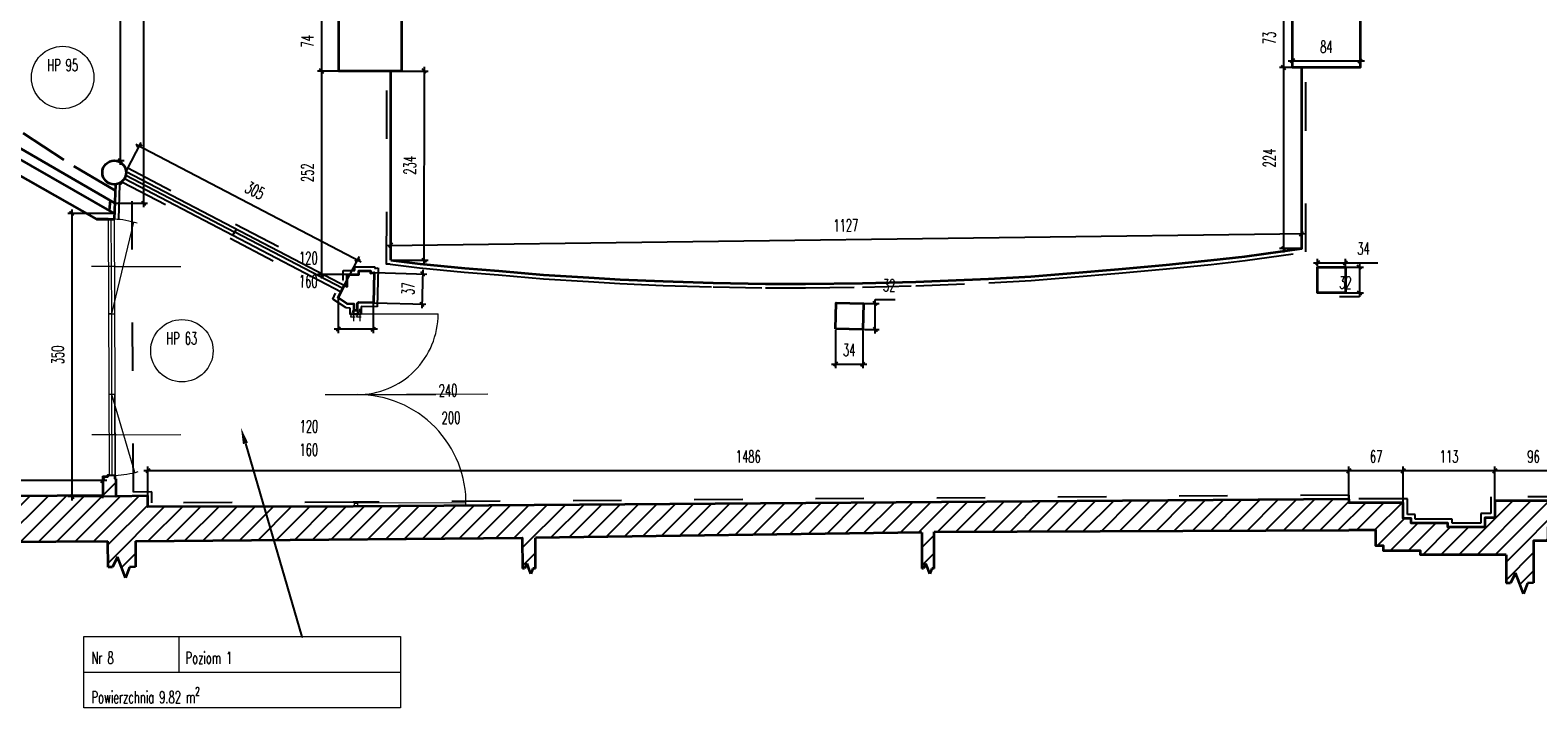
# Model space of a CAD drawing. Header units: millimetres. Extents: x 19887 to 192597, y -14203 to 39042.
# Tile 73 of 256: x 35791 to 38478, y -14203 to -12996. Entities that reach past the tile are written whole.
import ezdxf
from ezdxf import colors
from ezdxf.entities.mleader import LeaderData, LeaderLine
from ezdxf.math import Vec2, Vec3

# ---------------------------------------------------------------- set-up
doc = ezdxf.new("R2010")
doc.units = ezdxf.units.MM
doc.linetypes.add('ACAD_ISO03W100', pattern=[30, 12, -18])
doc.layers.get('Defpoints').update_dxf_attribs({"color": 4})
for name, color, linetype, lineweight in [('Basen_rzut_poziom_1_obrys', 252, 'Continuous', 35), ('Drzwi', 2, 'Continuous', 5), ('Okna', 252, 'Continuous', 5), ('Schody', 252, 'Continuous', 5), ('Tabela', 1, 'Continuous', 0)]:
    doc.layers.add(name, color=color, linetype=linetype, lineweight=lineweight)
for name, color, linetype in [('Opis', 252, 'Continuous'), ('Sufit podwieszany', 252, 'Continuous'), ('Wymiarowanie', 3, 'Continuous'), ('Wypełnienie', 252, 'Continuous')]:
    doc.layers.add(name, color=color, linetype=linetype)
doc.styles.add('ROMANS', font='romans.shx', dxfattribs={"width": 0.6})
doc.styles.get("Standard").update_dxf_attribs({"font": 'arial.ttf'})
doc.dimstyles.new('000001FB70622F18', dxfattribs={"dimtxt": 20, "dimasz": 5, "dimexe": 5, "dimexo": 1, "dimgap": 20, "dimtad": 1, "dimtoh": 1, "dimdec": 0, "dimtxsty": 'Standard', "dimblk": 'OBLIQUE', "dimcen": 0, "dimdle": 5, "dimclrd": 252, "dimclre": 252, "dimclrt": 252, "dimadec": 0, "dimazin": 0, "dimtfac": 1, "dimtdec": 0, "dimtmove": 0, "dimatfit": 3, "dimldrblk": 'OBLIQUE', "dimfxl": 150, "dimfxlon": 1, "dimlwd": 25, "dimlwe": 25, "dimarcsym": 1})

# ---------------------------------------------------------------- blocks, each defined once
blk = doc.blocks.new('_Oblique')
at = {"color": 0, "linetype": 'ByBlock', "lineweight": -2}
blk.add_line((-0.5, -0.5), (0.5, 0.5), dxfattribs=at)
blk = doc.blocks.new('*D923')
at = {"layer": 'Defpoints', "color": 0}
for p in [(130.1, -5891.7), (130, -6125.8), (171.2, -6125.8)]:
    blk.add_point(p, dxfattribs=at)
at = {"layer": 'Wymiarowanie', "color": 252, "linetype": 'Continuous', "lineweight": 25}
for p, q in [((131.1, -5891.7), (176.3, -5891.7)), ((171.3, -5886.7), (171.2, -6130.8)), ((131, -6125.8), (176.2, -6125.8))]:
    blk.add_line(p, q, dxfattribs=at)
at = {"layer": 'Wymiarowanie', "color": 252, "linetype": 'ByBlock', "lineweight": 25, "xscale": 5, "yscale": 5, "zscale": 5}
for p, rotation in [((171.3, -5891.7), 89.97443339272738), ((171.2, -6125.8), 269.9744333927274)]:
    blk.add_blockref('_Oblique', p, dxfattribs=dict(at, rotation=rotation))
at = {"layer": 'Wymiarowanie', "color": 252, "insert": (153.7, -6008.3), "char_height": 15, "attachment_point": 5, "rotation": 89.9744, "style": 'ROMANS'}
blk.add_mtext('234', dxfattribs=at)
blk = doc.blocks.new('*D924')
at = {"layer": 'Defpoints', "color": 0}
for p in [(1257.1, -6092.9), (1257.3, -6111.3), (130, -6125.8)]:
    blk.add_point(p, dxfattribs=at)
at = {"layer": 'Wymiarowanie', "color": 252, "linetype": 'Continuous', "lineweight": 25}
for p, q in [((124.7, -6107.4), (1262.1, -6092.8)), ((1257.3, -6110.3), (1257, -6087.9)), ((130, -6124.8), (129.7, -6102.4))]:
    blk.add_line(p, q, dxfattribs=at)
at = {"layer": 'Wymiarowanie', "color": 252, "linetype": 'ByBlock', "lineweight": 25, "xscale": 5, "yscale": 5, "zscale": 5}
for p, rotation in [((1257.1, -6092.9), 0.7378206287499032), ((129.7, -6107.4), 180.7378206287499)]:
    blk.add_blockref('_Oblique', p, dxfattribs=dict(at, rotation=rotation))
at = {"layer": 'Wymiarowanie', "color": 252, "insert": (693.2, -6082.6), "char_height": 15, "attachment_point": 5, "rotation": 0.7378, "style": 'ROMANS'}
blk.add_mtext('1127', dxfattribs=at)
blk = doc.blocks.new('*D928')
at = {"layer": 'Defpoints', "color": 0}
for p in [(1257.3, -5887.3), (1234.8, -6111.3), (1257.3, -6111.3)]:
    blk.add_point(p, dxfattribs=at)
at = {"layer": 'Wymiarowanie', "color": 252, "linetype": 'Continuous', "lineweight": 25}
for p, q in [((1256.3, -5887.3), (1229.8, -5887.3)), ((1234.8, -5882.3), (1234.8, -6116.3)), ((1256.3, -6111.3), (1229.8, -6111.3))]:
    blk.add_line(p, q, dxfattribs=at)
at = {"layer": 'Wymiarowanie', "color": 252, "linetype": 'ByBlock', "lineweight": 25, "xscale": 5, "yscale": 5, "zscale": 5}
for p, rotation in [((1234.8, -5887.3), 90), ((1234.8, -6111.3), 270)]:
    blk.add_blockref('_Oblique', p, dxfattribs=dict(at, rotation=rotation))
at = {"layer": 'Wymiarowanie', "color": 252, "insert": (1217.3, -5999.3), "char_height": 15, "attachment_point": 5, "rotation": 90, "style": 'ROMANS'}
blk.add_mtext('224', dxfattribs=at)
blk = doc.blocks.new('*D925')
at = {"layer": 'Defpoints', "color": 0}
for p in [(66, -5818.1), (44.5, -5891.7), (66, -5891.7)]:
    blk.add_point(p, dxfattribs=at)
at = {"layer": 'Wymiarowanie', "color": 252, "linetype": 'Continuous', "lineweight": 25}
for p, q in [((65, -5818.1), (39.5, -5818.1)), ((44.5, -5813.1), (44.5, -5896.7)), ((65, -5891.7), (39.5, -5891.7))]:
    blk.add_line(p, q, dxfattribs=at)
at = {"layer": 'Wymiarowanie', "color": 252, "linetype": 'ByBlock', "lineweight": 25, "xscale": 5, "yscale": 5, "zscale": 5}
for p, rotation in [((44.5, -5818.1), 90), ((44.5, -5891.7), 270)]:
    blk.add_blockref('_Oblique', p, dxfattribs=dict(at, rotation=rotation))
at = {"layer": 'Wymiarowanie', "color": 252, "insert": (27, -5854.9), "char_height": 15, "attachment_point": 5, "rotation": 90, "style": 'ROMANS'}
blk.add_mtext('74', dxfattribs=at)
blk = doc.blocks.new('*D926')
at = {"layer": 'Defpoints', "color": 0}
for p in [(1276.9, -6134.5), (1311.3, -6128.9), (1311.3, -6134.5)]:
    blk.add_point(p, dxfattribs=at)
at = {"layer": 'Wymiarowanie', "color": 252, "linetype": 'Continuous', "lineweight": 25}
for p, q in [((1271.9, -6128.9), (1311.3, -6128.9)), ((1276.9, -6133.5), (1276.9, -6123.9)), ((1311.3, -6133.5), (1311.3, -6123.9)), ((1311.3, -6128.9), (1351.3, -6128.9))]:
    blk.add_line(p, q, dxfattribs=at)
at = {"layer": 'Wymiarowanie', "color": 252, "linetype": 'ByBlock', "lineweight": 25, "xscale": 5, "yscale": 5, "zscale": 5, "rotation": 180}
blk.add_blockref('_Oblique', (1276.9, -6128.9), dxfattribs=at)
at = {"layer": 'Wymiarowanie', "color": 252, "linetype": 'ByBlock', "lineweight": 25, "xscale": 5, "yscale": 5, "zscale": 5}
blk.add_blockref('_Oblique', (1311.3, -6128.9), dxfattribs=at)
at = {"layer": 'Wymiarowanie', "color": 252, "insert": (1333.8, -6111.4), "char_height": 15, "attachment_point": 5, "style": 'ROMANS'}
blk.add_mtext('34', dxfattribs=at)
blk = doc.blocks.new('*D930')
at = {"layer": 'Defpoints', "color": 0}
for p in [(1311.3, -6134.5), (1311.3, -6166.1), (1328.6, -6166.1)]:
    blk.add_point(p, dxfattribs=at)
at = {"layer": 'Wymiarowanie', "color": 252, "linetype": 'Continuous', "lineweight": 25}
for p, q in [((1312.3, -6134.5), (1333.6, -6134.5)), ((1328.6, -6129.5), (1328.6, -6166.1)), ((1328.6, -6171.1), (1304, -6171.1)), ((1312.3, -6166.1), (1333.6, -6166.1)), ((1328.6, -6166.1), (1328.6, -6171.1))]:
    blk.add_line(p, q, dxfattribs=at)
at = {"layer": 'Wymiarowanie', "color": 252, "linetype": 'ByBlock', "lineweight": 25, "xscale": 5, "yscale": 5, "zscale": 5}
for p, rotation in [((1328.6, -6134.5), 90), ((1328.6, -6166.1), 270)]:
    blk.add_blockref('_Oblique', p, dxfattribs=dict(at, rotation=rotation))
at = {"layer": 'Wymiarowanie', "color": 252, "insert": (1311.3, -6153.6), "char_height": 15, "attachment_point": 5, "style": 'ROMANS'}
blk.add_mtext('32', dxfattribs=at)
blk = doc.blocks.new('*D929')
at = {"layer": 'Defpoints', "color": 0}
for p in [(1496.3, -6386.2), (1496.3, -6423.6), (1592, -6447.7)]:
    blk.add_point(p, dxfattribs=at)
at = {"layer": 'Wymiarowanie', "color": 252, "linetype": 'Continuous', "lineweight": 25}
for p, q in [((1597, -6386.2), (1491.3, -6386.2)), ((1496.3, -6422.6), (1496.3, -6381.2)), ((1592, -6446.7), (1592, -6381.2))]:
    blk.add_line(p, q, dxfattribs=at)
at = {"layer": 'Wymiarowanie', "color": 252, "linetype": 'ByBlock', "lineweight": 25, "xscale": 5, "yscale": 5, "zscale": 5, "rotation": 180}
blk.add_blockref('_Oblique', (1496.3, -6386.2), dxfattribs=at)
at = {"layer": 'Wymiarowanie', "color": 252, "linetype": 'ByBlock', "lineweight": 25, "xscale": 5, "yscale": 5, "zscale": 5}
blk.add_blockref('_Oblique', (1592, -6386.2), dxfattribs=at)
at = {"layer": 'Wymiarowanie', "color": 252, "insert": (1544.2, -6368.7), "char_height": 15, "attachment_point": 5, "style": 'ROMANS'}
blk.add_mtext('96', dxfattribs=at)
blk = doc.blocks.new('*D931')
at = {"layer": 'Defpoints', "color": 0}
for p in [(1383, -6386.2), (1383, -6425.8), (1496.3, -6423.6)]:
    blk.add_point(p, dxfattribs=at)
at = {"layer": 'Wymiarowanie', "color": 252, "linetype": 'Continuous', "lineweight": 25}
for p, q in [((1501.3, -6386.2), (1378, -6386.2)), ((1383, -6424.8), (1383, -6381.2)), ((1496.3, -6422.6), (1496.3, -6381.2))]:
    blk.add_line(p, q, dxfattribs=at)
at = {"layer": 'Wymiarowanie', "color": 252, "linetype": 'ByBlock', "lineweight": 25, "xscale": 5, "yscale": 5, "zscale": 5, "rotation": 180}
blk.add_blockref('_Oblique', (1383, -6386.2), dxfattribs=at)
at = {"layer": 'Wymiarowanie', "color": 252, "linetype": 'ByBlock', "lineweight": 25, "xscale": 5, "yscale": 5, "zscale": 5}
blk.add_blockref('_Oblique', (1496.3, -6386.2), dxfattribs=at)
at = {"layer": 'Wymiarowanie', "color": 252, "insert": (1439.6, -6368.7), "char_height": 15, "attachment_point": 5, "style": 'ROMANS'}
blk.add_mtext('113', dxfattribs=at)
blk = doc.blocks.new('*D937')
at = {"layer": 'Defpoints', "color": 0}
for p in [(1315.6, -6386.2), (1315.6, -6425.8), (1383, -6425.8)]:
    blk.add_point(p, dxfattribs=at)
at = {"layer": 'Wymiarowanie', "color": 252, "linetype": 'Continuous', "lineweight": 25}
for p, q in [((1388, -6386.2), (1310.6, -6386.2)), ((1315.6, -6424.8), (1315.6, -6381.2)), ((1383, -6424.8), (1383, -6381.2))]:
    blk.add_line(p, q, dxfattribs=at)
at = {"layer": 'Wymiarowanie', "color": 252, "linetype": 'ByBlock', "lineweight": 25, "xscale": 5, "yscale": 5, "zscale": 5, "rotation": 180}
blk.add_blockref('_Oblique', (1315.6, -6386.2), dxfattribs=at)
at = {"layer": 'Wymiarowanie', "color": 252, "linetype": 'ByBlock', "lineweight": 25, "xscale": 5, "yscale": 5, "zscale": 5}
blk.add_blockref('_Oblique', (1383, -6386.2), dxfattribs=at)
at = {"layer": 'Wymiarowanie', "color": 252, "insert": (1349.3, -6368.7), "char_height": 15, "attachment_point": 5, "style": 'ROMANS'}
blk.add_mtext('67', dxfattribs=at)
blk = doc.blocks.new('*D932')
at = {"layer": 'Defpoints', "color": 0}
for p in [(-170.6, -6386.2), (-170.6, -6431), (1315.6, -6425.8)]:
    blk.add_point(p, dxfattribs=at)
at = {"layer": 'Wymiarowanie', "color": 252, "linetype": 'Continuous', "lineweight": 25}
for p, q in [((1320.6, -6386.2), (-175.6, -6386.2)), ((-170.6, -6430), (-170.6, -6381.2)), ((1315.6, -6424.8), (1315.6, -6381.2))]:
    blk.add_line(p, q, dxfattribs=at)
at = {"layer": 'Wymiarowanie', "color": 252, "linetype": 'ByBlock', "lineweight": 25, "xscale": 5, "yscale": 5, "zscale": 5, "rotation": 180}
blk.add_blockref('_Oblique', (-170.6, -6386.2), dxfattribs=at)
at = {"layer": 'Wymiarowanie', "color": 252, "linetype": 'ByBlock', "lineweight": 25, "xscale": 5, "yscale": 5, "zscale": 5}
blk.add_blockref('_Oblique', (1315.6, -6386.2), dxfattribs=at)
at = {"layer": 'Wymiarowanie', "color": 252, "insert": (572.5, -6368.7), "char_height": 15, "attachment_point": 5, "style": 'ROMANS'}
blk.add_mtext('1486', dxfattribs=at)
blk = doc.blocks.new('*D935')
at = {"layer": 'Defpoints', "color": 0}
for p in [(-211.8, -6067.9), (-264.5, -6418), (-209.7, -6418)]:
    blk.add_point(p, dxfattribs=at)
at = {"layer": 'Wymiarowanie', "color": 252, "linetype": 'Continuous', "lineweight": 25}
for p, q in [((-264.5, -6062.9), (-264.5, -6423)), ((-212.8, -6067.9), (-269.5, -6067.9)), ((-210.7, -6418), (-269.5, -6418))]:
    blk.add_line(p, q, dxfattribs=at)
at = {"layer": 'Wymiarowanie', "color": 252, "linetype": 'ByBlock', "lineweight": 25, "xscale": 5, "yscale": 5, "zscale": 5}
for p, rotation in [((-264.5, -6067.9), 90.00000000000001), ((-264.5, -6418), 270)]:
    blk.add_blockref('_Oblique', p, dxfattribs=dict(at, rotation=rotation))
at = {"layer": 'Wymiarowanie', "color": 252, "insert": (-282, -6242.9), "char_height": 15, "attachment_point": 5, "rotation": 90, "style": 'ROMANS'}
blk.add_mtext('350', dxfattribs=at)
blk = doc.blocks.new('*D948')
at = {"layer": 'Defpoints', "color": 0}
for p in [(-226.7, -5070), (-211.3, -6055.1), (-176, -6055.1)]:
    blk.add_point(p, dxfattribs=at)
at = {"layer": 'Wymiarowanie', "color": 252, "linetype": 'Continuous', "lineweight": 25}
for p, q in [((-225.7, -5070), (-171, -5070)), ((-176, -5065), (-176, -6060.1)), ((-210.3, -6055.1), (-171, -6055.1))]:
    blk.add_line(p, q, dxfattribs=at)
at = {"layer": 'Wymiarowanie', "color": 252, "linetype": 'ByBlock', "lineweight": 25, "xscale": 5, "yscale": 5, "zscale": 5}
for p, rotation in [((-176, -5070), 90.00000000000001), ((-176, -6055.1), 270)]:
    blk.add_blockref('_Oblique', p, dxfattribs=dict(at, rotation=rotation))
at = {"layer": 'Wymiarowanie', "color": 252, "insert": (-158.5, -5562.5), "char_height": 15, "attachment_point": 5, "rotation": 270, "style": 'ROMANS'}
blk.add_mtext('985', dxfattribs=at)
blk = doc.blocks.new('*D939')
at = {"layer": 'Defpoints', "color": 0}
for p in [(-211.3, -5473.6), (-682.5, -5499.1), (-211.3, -6055.1)]:
    blk.add_point(p, dxfattribs=at)
at = {"layer": 'Wymiarowanie', "color": 252, "linetype": 'Continuous', "lineweight": 25}
for p, q in [((-687.5, -5473.6), (-206.3, -5473.6)), ((-682.5, -5498.1), (-682.5, -5468.6)), ((-211.3, -5623.6), (-211.3, -5468.6))]:
    blk.add_line(p, q, dxfattribs=at)
at = {"layer": 'Wymiarowanie', "color": 252, "linetype": 'ByBlock', "lineweight": 25, "xscale": 5, "yscale": 5, "zscale": 5, "rotation": 180}
blk.add_blockref('_Oblique', (-682.5, -5473.6), dxfattribs=at)
at = {"layer": 'Wymiarowanie', "color": 252, "linetype": 'ByBlock', "lineweight": 25, "xscale": 5, "yscale": 5, "zscale": 5}
blk.add_blockref('_Oblique', (-211.3, -5473.6), dxfattribs=at)
at = {"layer": 'Wymiarowanie', "color": 252, "insert": (-446.9, -5456.1), "char_height": 15, "attachment_point": 5, "style": 'ROMANS'}
blk.add_mtext('471', dxfattribs=at)
blk = doc.blocks.new('*D950')
at = {"layer": 'Defpoints', "color": 0}
for p in [(-234.3, -5100.9), (-212.3, -6002.6), (-204.7, -6002.6)]:
    blk.add_point(p, dxfattribs=at)
at = {"layer": 'Wymiarowanie', "color": 252, "linetype": 'Continuous', "lineweight": 25}
for p, q in [((-233.3, -5100.9), (-199.7, -5100.9)), ((-204.7, -5095.9), (-204.7, -6007.6)), ((-211.3, -6002.6), (-199.7, -6002.6))]:
    blk.add_line(p, q, dxfattribs=at)
at = {"layer": 'Wymiarowanie', "color": 252, "linetype": 'ByBlock', "lineweight": 25, "xscale": 5, "yscale": 5, "zscale": 5}
for p, rotation in [((-204.7, -5100.9), 90.00000000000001), ((-204.7, -6002.6), 270)]:
    blk.add_blockref('_Oblique', p, dxfattribs=dict(at, rotation=rotation))
at = {"layer": 'Wymiarowanie', "color": 252, "insert": (-187.2, -5551.8), "char_height": 15, "attachment_point": 5, "rotation": 270, "style": 'ROMANS'}
blk.add_mtext('902', dxfattribs=at)
blk = doc.blocks.new('*D955')
at = {"layer": 'Defpoints', "color": 0}
for p in [(66, -5891.7), (44.5, -6143.3), (76.1, -6143.3)]:
    blk.add_point(p, dxfattribs=at)
at = {"layer": 'Wymiarowanie', "color": 252, "linetype": 'Continuous', "lineweight": 25}
for p, q in [((65, -5891.7), (39.5, -5891.7)), ((44.5, -5886.7), (44.5, -6148.3)), ((75.1, -6143.3), (39.5, -6143.3))]:
    blk.add_line(p, q, dxfattribs=at)
at = {"layer": 'Wymiarowanie', "color": 252, "linetype": 'ByBlock', "lineweight": 25, "xscale": 5, "yscale": 5, "zscale": 5}
for p, rotation in [((44.5, -5891.7), 90.00000000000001), ((44.5, -6143.3), 270)]:
    blk.add_blockref('_Oblique', p, dxfattribs=dict(at, rotation=rotation))
at = {"layer": 'Wymiarowanie', "color": 252, "insert": (27, -6017.5), "char_height": 15, "attachment_point": 5, "rotation": 90, "style": 'ROMANS'}
blk.add_mtext('252', dxfattribs=at)
blk = doc.blocks.new('*D956')
at = {"layer": 'Defpoints', "color": 0}
for p in [(-197.5, -6016), (88.9, -6125.5), (72.5, -6157)]:
    blk.add_point(p, dxfattribs=at)
at = {"layer": 'Wymiarowanie', "color": 252, "linetype": 'Continuous', "lineweight": 25}
for p, q in [((-197, -6015.1), (-178.7, -5980.1)), ((-185.5, -5982.2), (93.4, -6127.8)), ((73, -6156.1), (91.3, -6121.1))]:
    blk.add_line(p, q, dxfattribs=at)
at = {"layer": 'Wymiarowanie', "color": 252, "linetype": 'ByBlock', "lineweight": 25, "xscale": 5, "yscale": 5, "zscale": 5}
for p, rotation in [((-181, -5984.5), 152.428210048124), ((88.9, -6125.5), 332.428210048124)]:
    blk.add_blockref('_Oblique', p, dxfattribs=dict(at, rotation=rotation))
at = {"layer": 'Wymiarowanie', "color": 252, "insert": (-37.9, -6039.5), "char_height": 15, "attachment_point": 5, "rotation": 332.4282, "style": 'ROMANS'}
blk.add_mtext('305', dxfattribs=at)
blk = doc.blocks.new('*D957')
at = {"layer": 'Defpoints', "color": 0}
for p in [(109.5, -6141.1), (108.5, -6178.4), (168.6, -6180.1)]:
    blk.add_point(p, dxfattribs=at)
at = {"layer": 'Wymiarowanie', "color": 252, "linetype": 'Continuous', "lineweight": 25}
for p, q in [((169.8, -6137.8), (168.4, -6185.1)), ((110.5, -6141.1), (174.6, -6142.9)), ((109.5, -6178.4), (173.6, -6180.2))]:
    blk.add_line(p, q, dxfattribs=at)
at = {"layer": 'Wymiarowanie', "color": 252, "linetype": 'ByBlock', "lineweight": 25, "xscale": 5, "yscale": 5, "zscale": 5}
for p, rotation in [((169.6, -6142.8), 88.40564580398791), ((168.6, -6180.1), 268.405645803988)]:
    blk.add_blockref('_Oblique', p, dxfattribs=dict(at, rotation=rotation))
at = {"layer": 'Wymiarowanie', "color": 252, "insert": (151.6, -6160.9), "char_height": 15, "attachment_point": 5, "rotation": 88.4056, "style": 'ROMANS'}
blk.add_mtext('37', dxfattribs=at)
blk = doc.blocks.new('*D958')
at = {"layer": 'Defpoints', "color": 0}
for p in [(64.9, -6172.3), (108.5, -6178.4), (64.9, -6211)]:
    blk.add_point(p, dxfattribs=at)
at = {"layer": 'Wymiarowanie', "color": 252, "linetype": 'Continuous', "lineweight": 25}
for p, q in [((64.9, -6173.3), (64.9, -6216)), ((108.5, -6179.4), (108.5, -6216)), ((113.5, -6211), (59.9, -6211))]:
    blk.add_line(p, q, dxfattribs=at)
at = {"layer": 'Wymiarowanie', "color": 252, "linetype": 'ByBlock', "lineweight": 25, "xscale": 5, "yscale": 5, "zscale": 5, "rotation": 180}
blk.add_blockref('_Oblique', (64.9, -6211), dxfattribs=at)
at = {"layer": 'Wymiarowanie', "color": 252, "linetype": 'ByBlock', "lineweight": 25, "xscale": 5, "yscale": 5, "zscale": 5}
blk.add_blockref('_Oblique', (108.5, -6211), dxfattribs=at)
at = {"layer": 'Wymiarowanie', "color": 252, "insert": (86.7, -6193.5), "char_height": 15, "attachment_point": 5, "style": 'ROMANS'}
blk.add_mtext('44', dxfattribs=at)
blk = doc.blocks.new('*D960')
at = {"layer": 'Defpoints', "color": 0}
for p in [(-226.3, -6398.1), (-765.1, -6421.3), (-226.3, -6421.3)]:
    blk.add_point(p, dxfattribs=at)
at = {"layer": 'Wymiarowanie', "color": 252, "linetype": 'Continuous', "lineweight": 25}
for p, q in [((-770.1, -6398.1), (-221.3, -6398.1)), ((-765.1, -6420.3), (-765.1, -6393.1)), ((-226.3, -6420.3), (-226.3, -6393.1))]:
    blk.add_line(p, q, dxfattribs=at)
at = {"layer": 'Wymiarowanie', "color": 252, "linetype": 'ByBlock', "lineweight": 25, "xscale": 5, "yscale": 5, "zscale": 5, "rotation": 180}
blk.add_blockref('_Oblique', (-765.1, -6398.1), dxfattribs=at)
at = {"layer": 'Wymiarowanie', "color": 252, "linetype": 'ByBlock', "lineweight": 25, "xscale": 5, "yscale": 5, "zscale": 5}
blk.add_blockref('_Oblique', (-226.3, -6398.1), dxfattribs=at)
at = {"layer": 'Wymiarowanie', "color": 252, "insert": (-495.7, -6380.6), "char_height": 15, "attachment_point": 5, "style": 'ROMANS'}
blk.add_mtext('539', dxfattribs=at)
blk = doc.blocks.new('*D989')
at = {"layer": 'Defpoints', "color": 0}
for p in [(680.5, -6210.8), (714.1, -6211.6), (714.1, -6254.4)]:
    blk.add_point(p, dxfattribs=at)
at = {"layer": 'Wymiarowanie', "color": 252, "linetype": 'Continuous', "lineweight": 25}
for p, q in [((680.5, -6211.8), (680.5, -6259.4)), ((714.1, -6212.6), (714.1, -6259.4)), ((675.5, -6254.4), (719.1, -6254.4))]:
    blk.add_line(p, q, dxfattribs=at)
at = {"layer": 'Wymiarowanie', "color": 252, "linetype": 'ByBlock', "lineweight": 25, "xscale": 5, "yscale": 5, "zscale": 5, "rotation": 180}
blk.add_blockref('_Oblique', (680.5, -6254.4), dxfattribs=at)
at = {"layer": 'Wymiarowanie', "color": 252, "linetype": 'ByBlock', "lineweight": 25, "xscale": 5, "yscale": 5, "zscale": 5}
blk.add_blockref('_Oblique', (714.1, -6254.4), dxfattribs=at)
at = {"layer": 'Wymiarowanie', "color": 252, "insert": (697.3, -6236.9), "char_height": 15, "attachment_point": 5, "style": 'ROMANS'}
blk.add_mtext('34', dxfattribs=at)
blk = doc.blocks.new('*D990')
at = {"layer": 'Defpoints', "color": 0}
for p in [(714.9, -6179.4), (729.5, -6179.4), (715.2, -6211.3)]:
    blk.add_point(p, dxfattribs=at)
at = {"layer": 'Wymiarowanie', "color": 252, "linetype": 'Continuous', "lineweight": 25}
for p, q in [((729.5, -6174.4), (754.1, -6174.4)), ((729.5, -6179.4), (729.5, -6174.4)), ((715.9, -6179.4), (734.5, -6179.4)), ((729.5, -6216.3), (729.5, -6179.4)), ((716.2, -6211.3), (734.5, -6211.3))]:
    blk.add_line(p, q, dxfattribs=at)
at = {"layer": 'Wymiarowanie', "color": 252, "linetype": 'ByBlock', "lineweight": 25, "xscale": 5, "yscale": 5, "zscale": 5}
for p, rotation in [((729.5, -6179.4), 90), ((729.5, -6211.3), 270)]:
    blk.add_blockref('_Oblique', p, dxfattribs=dict(at, rotation=rotation))
at = {"layer": 'Wymiarowanie', "color": 252, "insert": (746.8, -6156.9), "char_height": 15, "attachment_point": 5, "style": 'ROMANS'}
blk.add_mtext('32', dxfattribs=at)
blk = doc.blocks.new('*D991')
at = {"layer": 'Defpoints', "color": 0}
for p in [(1245.7, -5887.3), (1329.8, -5879.2), (1329.8, -5887.3)]:
    blk.add_point(p, dxfattribs=at)
at = {"layer": 'Wymiarowanie', "color": 252, "linetype": 'Continuous', "lineweight": 25}
for p, q in [((1245.7, -5886.3), (1245.7, -5874.2)), ((1329.8, -5886.3), (1329.8, -5874.2)), ((1240.7, -5879.2), (1334.8, -5879.2))]:
    blk.add_line(p, q, dxfattribs=at)
at = {"layer": 'Wymiarowanie', "color": 252, "linetype": 'ByBlock', "lineweight": 25, "xscale": 5, "yscale": 5, "zscale": 5, "rotation": 180}
blk.add_blockref('_Oblique', (1245.7, -5879.2), dxfattribs=at)
at = {"layer": 'Wymiarowanie', "color": 252, "linetype": 'ByBlock', "lineweight": 25, "xscale": 5, "yscale": 5, "zscale": 5}
blk.add_blockref('_Oblique', (1329.8, -5879.2), dxfattribs=at)
at = {"layer": 'Wymiarowanie', "color": 252, "insert": (1287.8, -5861.7), "char_height": 15, "attachment_point": 5, "style": 'ROMANS'}
blk.add_mtext('84', dxfattribs=at)
blk = doc.blocks.new('*D986')
at = {"layer": 'Defpoints', "color": 0}
for p in [(1245.7, -5814.2), (1234.8, -5887.3), (1245.7, -5887.3)]:
    blk.add_point(p, dxfattribs=at)
at = {"layer": 'Wymiarowanie', "color": 252, "linetype": 'Continuous', "lineweight": 25}
for p, q in [((1244.7, -5814.2), (1229.8, -5814.2)), ((1234.8, -5809.2), (1234.8, -5892.3)), ((1244.7, -5887.3), (1229.8, -5887.3))]:
    blk.add_line(p, q, dxfattribs=at)
at = {"layer": 'Wymiarowanie', "color": 252, "linetype": 'ByBlock', "lineweight": 25, "xscale": 5, "yscale": 5, "zscale": 5}
for p, rotation in [((1234.8, -5814.2), 90), ((1234.8, -5887.3), 270)]:
    blk.add_blockref('_Oblique', p, dxfattribs=dict(at, rotation=rotation))
at = {"layer": 'Wymiarowanie', "color": 252, "insert": (1217.3, -5850.8), "char_height": 15, "attachment_point": 5, "rotation": 90, "style": 'ROMANS'}
blk.add_mtext('73', dxfattribs=at)
blk = doc.blocks.new('G$CF5E15B28')
at = {"layer": 'Wypełnienie'}
h = blk.add_hatch(dxfattribs=at)
h.set_pattern_fill('ANSI31', color=253, scale=5, angle=90)
h.set_pattern_definition([(45, (3252.028, -2175.285), (-11.22532, 11.22532), [])])
h.paths.add_polyline_path([(1315.6, -6425.8), (1315.6, -6421.3), (83.7, -6430.3), (-170.6, -6431), (-170.6, -6417.4), (-209.7, -6418), (-209.7, -6396.4), (-210.8, -6396.4), (-210.8, -6392), (-220.5, -6392), (-220.5, -6393.7), (-226.3, -6393.7), (-226.3, -6417), (-554.5, -6419.4), (-565.6, -6419.5), (-574.8, -6475.5), (-569.1, -6475.5), (-563.1, -6462.5), (-558.1, -6475.5), (-553.1, -6488.5), (-548.1, -6475.5), (-543.1, -6475.5), (-219.9, -6473.5), (-219.8, -6505.6), (-214.1, -6505.6), (-208.1, -6492.6), (-203.1, -6505.6), (-198.1, -6518.6), (-193.1, -6505.6), (-185.6, -6505.2), (-185.7, -6473.2), (292.8, -6469.2), (293, -6507.3), (295.7, -6507.3), (298.7, -6500.9), (301.1, -6507.3), (303.6, -6513.6), (306, -6507.3), (309.2, -6507.1), (309.2, -6469.1), (787.3, -6462.7), (787.3, -6507.3), (789.2, -6507.3), (792.1, -6500.9), (794.6, -6507.3), (797, -6513.6), (799.5, -6507.3), (802.6, -6507.1), (802.6, -6461.9), (1315.6, -6459.9)])
h.paths.add_polyline_path([(1592, -6423.6), (1496.3, -6423.6), (1496.3, -6444.3), (1483.9, -6444.3), (1483.9, -6456), (1438.3, -6456), (1438.3, -6451.3), (1392.8, -6451.3), (1392.8, -6445.2), (1383, -6445.2), (1383, -6425.8), (1315.6, -6425.8), (1315.6, -6459.9), (1348.9, -6459.9), (1348.9, -6479.3), (1358.7, -6479.3), (1358.7, -6485.5), (1404.2, -6485.5), (1404.2, -6490.1), (1510.2, -6490.1), (1510.1, -6525.5), (1515.8, -6525.5), (1521.7, -6512.5), (1526.7, -6525.5), (1531.7, -6538.5), (1536.7, -6525.5), (1544.3, -6525.1), (1544.3, -6473), (1561.8, -6473), (1561.8, -6455.9), (1592, -6457)])
h.paths.add_polyline_path([(-724.6, -5974), (-634.7, -5772.6), (-642.5, -5762.3), (-646.6, -5753.4), (-748.5, -5969.9), (-748.5, -6044.9), (-753.7, -6157), (-765.1, -6421.3), (-745.4, -6421.7)])
h.paths.add_polyline_path([(108.9, -4624), (80.7, -4624), (81.6, -4637.3), (-190.7, -4637.9), (-190.7, -4625.2), (-247.7, -4625.2), (-247.7, -4632.7), (-384.6, -4630.4), (-381.8, -4456.7), (-409.3, -4456.7), (-408.3, -4356), (-380.3, -4356.4), (-374.8, -3966), (-403.4, -3966), (-402, -3864.7), (-374.3, -3865.4), (-368, -3433.4), (-397.8, -3433.7), (-397.3, -3383.2), (-413.3, -3383), (-413.9, -3449.9), (-384.3, -3449.6), (-390, -3849), (-417.7, -3848.3), (-419.6, -3982), (-391, -3982), (-396.1, -4340.2), (-424.1, -4339.8), (-425.4, -4472.6), (-398, -4472.7), (-400.2, -4658.2), (-400.4, -4668.2), (-400.4, -4674.2), (-240.5, -4673.1), (-240.5, -4687.8), (-232.4, -4687.8), (-232.4, -4689.7), (-212.4, -4689.7), (-212.4, -4685.8), (-210.5, -4685.8), (-210.5, -4664.4), (108.9, -4664.4)])
at = {"layer": 'Basen_rzut_poziom_1_obrys', "color": 253}
for p, q in [((-335.2, -5983.4, 0), (-211.3, -6055.1, 0)), ((-211.8, -6067.9, 0), (-340.5, -5994, 0))]:
    blk.add_line(p, q, dxfattribs=at)
at = {"layer": 'Basen_rzut_poziom_1_obrys', "color": 253, "linetype": 'ACAD_ISO03W100', "ltscale": 5, "elevation": 0}
blk.add_lwpolyline([(-324.6, -5968.8), (-262.1, -6009.5), (-210.8, -6039.6)], dxfattribs=at)
at = {"layer": 'Basen_rzut_poziom_1_obrys', "color": 253, "elevation": 0}
for points in [[(-634.7, -5772.6), (-559.1, -5859.9), (-455.1, -5939.1), (-352.6, -6007.9), (-234.1, -6075.1)], [(130, -6125.8), (166.3, -6130.2), (221.6, -6135.6), (263.6, -6139), (319.2, -6143.8), (375.1, -6147.1), (413.8, -6149.6), (467.2, -6151.9), (529.2, -6153.6), (593.6, -6155), (643.3, -6154.9), (713.9, -6154.1), (779.7, -6152.4), (869.9, -6148.7), (922.3, -6146), (971.6, -6141.9), (1030.6, -6137), (1089.5, -6131.3), (1144.9, -6125.9), (1186.8, -6121.1), (1257.3, -6111.3), (1257.3, -5887.3)], [(130, -6125.8), (130.1, -5891.7)], [(-210.6, -6032), (-212, -6075.1)], [(-205.6, -6032.1), (-201.7, -6029.1)], [(-217.3, -6051.6), (-218.4, -6064.1)], [(-234.1, -6075.1), (-212, -6075.1)], [(-219.5, -6075.1), (-234.1, -6075.1)], [(76.1, -6158.9), (76.1, -6143.3), (90.6, -6143.3), (90.6, -6139), (105.2, -6139), (105.2, -6141.8), (109.5, -6141.1), (108.6, -6178.4), (90.4, -6177.9), (89.8, -6178.6), (88.6, -6179.2), (88.6, -6188.1)], [(88.6, -6188.1), (84.7, -6188.1), (84.7, -6180.1), (76.2, -6179.7), (64.9, -6172.3), (72.5, -6157)], [(68.7, -6164.6), (72.5, -6157)], [(680.5, -6210.8), (681.3, -6178.6), (714.9, -6179.4), (714.1, -6211.3), (680.5, -6210.8)], [(-218.3, -6392), (-220.5, -6392), (-220.5, -6393.7), (-226.3, -6393.7), (-226.3, -6417), (-565.6, -6419.5)], [(-209.7, -6396.4), (-210.8, -6396.4), (-210.8, -6392), (-210.8, -6392), (-210.8, -6392)], [(83.7, -6430.3), (-170.6, -6431), (-170.6, -6417.4), (-209.7, -6418), (-209.7, -6396.4)], [(1315.6, -6421.3), (83.7, -6430.3)], [(1315.6, -6421.3), (1315.6, -6425.8)], [(1592, -6423.6), (1496.3, -6423.6), (1496.3, -6444.3), (1483.9, -6444.3), (1483.9, -6456), (1438.3, -6456), (1438.3, -6451.3), (1392.8, -6451.3), (1392.8, -6445.2), (1383, -6445.2), (1383, -6425.8), (1315.6, -6425.8), (1315.6, -6425.8), (1315.6, -6425.8), (1315.6, -6425.8), (1315.6, -6425.8), (1315.6, -6425.8), (1315.6, -6425.8)], [(1592, -6423.6), (1592, -6457), (1561.8, -6455.9), (1561.8, -6473), (1544.3, -6473), (1544.3, -6525.1)], [(-543.1, -6475.5), (-219.9, -6473.5)], [(-219.8, -6505.6), (-219.9, -6473.5)], [(-185.7, -6473.2), (292.8, -6469.2), (293, -6507.3)], [(-185.7, -6473.2), (-185.6, -6505.2)], [(787.3, -6462.7), (309.2, -6469.1)], [(309.2, -6507.1), (309.2, -6469.1)], [(787.3, -6462.7), (787.3, -6507.3)], [(802.6, -6461.9), (1315.6, -6459.9)], [(802.6, -6507.1), (802.6, -6461.9)], [(1510.2, -6490.1), (1404.2, -6490.1), (1404.2, -6485.5), (1358.7, -6485.5), (1358.7, -6479.3), (1348.9, -6479.3), (1348.9, -6459.9), (1315.6, -6459.9)], [(1510.2, -6490.1), (1510.1, -6525.5)], [(-214.1, -6505.6), (-219.7, -6505.6)], [(-208.1, -6492.6), (-214.1, -6505.6)], [(-203.1, -6505.6), (-208.1, -6492.6)], [(-198.1, -6518.6), (-203.1, -6505.6)], [(-193.1, -6505.6), (-198.1, -6518.6)], [(-185.6, -6505.2), (-193.1, -6505.6)], [(-185.6, -6505.2), (-193.1, -6505.6)], [(295.7, -6507.3), (293, -6507.3)], [(298.7, -6500.9), (295.7, -6507.3)], [(301.1, -6507.3), (298.7, -6500.9)], [(303.6, -6513.6), (301.1, -6507.3)], [(306, -6507.3), (303.6, -6513.6)], [(309.2, -6507.1), (306, -6507.3)], [(309.2, -6507.1), (306, -6507.3)], [(789.2, -6507.3), (787.3, -6507.3)], [(792.1, -6500.9), (789.2, -6507.3)], [(794.6, -6507.3), (792.1, -6500.9)], [(797, -6513.6), (794.6, -6507.3)], [(799.5, -6507.3), (797, -6513.6)], [(802.6, -6507.1), (799.5, -6507.3)], [(802.6, -6507.1), (799.5, -6507.3)], [(1515.8, -6525.5), (1510.1, -6525.5)], [(1521.7, -6512.5), (1515.8, -6525.5)], [(1526.7, -6525.5), (1521.7, -6512.5)], [(1531.7, -6538.5), (1526.7, -6525.5)], [(1536.7, -6525.5), (1531.7, -6538.5)], [(1544.3, -6525.1), (1536.7, -6525.5)], [(1544.3, -6525.1), (1536.7, -6525.5)]]:
    blk.add_lwpolyline(points, dxfattribs=at)
for points in [[(66, -5818.1), (143.5, -5818.1), (143.5, -5891.7), (66, -5891.7)], [(1245.7, -5814.2), (1329.8, -5814.2), (1329.8, -5887.3), (1245.7, -5887.3)], [(1276.9, -6134.5), (1311.3, -6134.5), (1311.3, -6166.1), (1276.9, -6166.1)]]:
    blk.add_lwpolyline(points, close=True, dxfattribs=at)
at = {"layer": 'Basen_rzut_poziom_1_obrys', "color": 253}
blk.add_circle((-212.1, -6017.3, 0), 14.7, dxfattribs=at)
at = {"layer": 'Drzwi', "color": 253, "elevation": 0}
for points in [[(84.7, -6188.1), (88.7, -6188.1), (88.7, -6192.1), (84.7, -6192.1)], [(85, -6426.3), (89, -6426.3), (89, -6430.3), (85, -6430.3)]]:
    blk.add_lwpolyline(points, close=True, dxfattribs=at)
for points in [[(88.7, -6192.1), (188.7, -6192)], [(48.9, -6292.1), (250.2, -6291.1)], [(48.9, -6292.1), (186, -6292.1)], [(223.2, -6426.1), (89, -6426.3)]]:
    blk.add_lwpolyline(points, dxfattribs=at)
at = {"layer": 'Drzwi', "color": 253}
for centre, radius, start, end in [((88.7, -6192.1, 0), 100, 269.9139, 0.0525), ((89, -6426.3, 0), 134.2, 358.7215, 90.0953)]:
    blk.add_arc(centre, radius, start, end, dxfattribs=at)
at = {"layer": 'Okna', "color": 253, "elevation": 0}
for points in [[(-219.5, -6075.1), (-218.3, -6392)], [(-215.1, -6192), (-215.7, -6075.1)], [(-215.1, -6192), (-187.9, -6078.9)], [(-212, -6075.1), (-210.8, -6392)], [(-210.4, -6133.5), (-240.4, -6133.5)], [(-210.4, -6133.5), (-129.7, -6133.5)], [(-215.1, -6192), (-218.7, -6192), (-211.6, -6192)], [(-214.9, -6292), (-215.1, -6192)], [(-210.8, -6392), (-211.2, -6292), (-218.7, -6292)], [(-214.6, -6392), (-214.9, -6292)], [(-186.8, -6388.5), (-214.9, -6292)], [(-209.7, -6342), (-239.7, -6342)], [(-209.7, -6342), (-129.5, -6341.4)]]:
    blk.add_lwpolyline(points, dxfattribs=at)
at = {"layer": 'Okna', "color": 253}
for centre in [(-275.9, -5899.7, 0), (-128.4, -6237.8, 0)]:
    blk.add_circle(centre, 38.6, dxfattribs=at)
for centre, radius, start, end in [((-215.4, -6175, 0), 100, 71.5771, 88.0629), ((-218.4, -6256.3, 0), 135.9, 273.2, 285.3691)]:
    blk.add_arc(centre, radius, start, end, dxfattribs=at)
at = {"layer": 'Opis', "color": 253}
blk.add_line((-211.3, -6055.1, 0), (-211.3, -6055.1, 0), dxfattribs=at)
at = {"layer": 'Opis', "color": 253, "elevation": 0}
for points in [[(-199.4, -6024.7), (68.7, -6164.7), (68.7, -6164.7)], [(-197.8, -6020.7), (-63, -6091.1)], [(-197.5, -6016), (76.1, -6158.9), (76.1, -6158.9)], [(-219.5, -6075.1), (-212, -6075.1)], [(-65.4, -6094.7), (-60.7, -6087.4)], [(70.6, -6160.8), (-63, -6091.1)], [(-210.8, -6392), (-218.3, -6392)], [(-214.6, -6392), (-218.3, -6392)]]:
    blk.add_lwpolyline(points, dxfattribs=at)
at = {"layer": 'Sufit podwieszany', "color": 253, "linetype": 'ACAD_ISO03W100', "ltscale": 5, "elevation": 0}
for points in [[(125, -6125.8), (125.1, -5891.7)], [(129.4, -6130.7), (165.7, -6135.2), (221.1, -6140.6), (263.2, -6144), (318.9, -6148.8), (374.8, -6152.1), (413.6, -6154.5), (467, -6156.9), (529.1, -6158.6), (593.6, -6160), (643.4, -6159.9), (714, -6159.1), (779.9, -6157.4), (870.2, -6153.7), (922.7, -6151), (972.1, -6146.9), (1031.1, -6142), (1089.9, -6136.3), (1145.4, -6130.9), (1187.4, -6126.1), (1262.3, -6115.6), (1262.3, -5887.3)], [(-195.2, -6011.6), (71.1, -6150.6)], [(-205.6, -6032.1), (-207, -6075.1)], [(-201.7, -6029.1), (61.6, -6166.7)], [(-188.3, -6412.7), (-190.2, -6029.4), (-190.2, -6029.4)], [(71.1, -6150.6), (71.1, -6138.3), (85.6, -6138.3), (85.6, -6134), (110.2, -6134), (110.2, -6135.9), (114.6, -6135.2), (113.4, -6183.5), (93.6, -6183), (93.6, -6188.1)], [(88.6, -6193.1), (79.7, -6193.1), (79.7, -6184.9), (74.7, -6184.6), (58.4, -6174), (61.6, -6166.7)], [(93.6, -6188.1), (93.6, -6193.1), (88.6, -6193.1)], [(83.7, -6425.3), (-165.6, -6426), (-165.6, -6412.3), (-188.3, -6412.7), (-188.3, -6412.7)], [(1315.6, -6416.3), (83.6, -6425.3)], [(1597, -6418.6), (1491.3, -6418.6), (1491.3, -6439.3), (1478.9, -6439.3), (1478.9, -6451), (1443.3, -6451), (1443.3, -6446.3), (1397.8, -6446.3), (1397.8, -6440.2), (1388, -6440.2), (1388, -6420.8), (1315.6, -6420.8)]]:
    blk.add_lwpolyline(points, dxfattribs=at)
at = {"layer": 'Sufit podwieszany', "color": 253, "elevation": 0}
blk.add_lwpolyline([(129.4, -6130.7), (125, -6130.7), (125, -6125.8)], dxfattribs=at)
at = {"layer": 'Sufit podwieszany', "color": 253, "linetype": 'ACAD_ISO03W100', "elevation": 0}
blk.add_lwpolyline([(1315.6, -6416.3), (1315.6, -6420.8)], dxfattribs=at)
at = {"layer": 'Tabela', "color": 253, "elevation": 0}
blk.add_lwpolyline([(-249.9, -6591.5), (142.1, -6591.5), (142.1, -6679.6), (-249.9, -6679.6)], close=True, dxfattribs=at)
for points in [[(-132.3, -6591.5), (-132.3, -6635.6)], [(-249.9, -6635.6), (142.1, -6635.6)]]:
    blk.add_lwpolyline(points, dxfattribs=at)
at = {"layer": 'Drzwi', "color": 253, "char_height": 15, "width": 190.296, "style": 'ROMANS'}
for s, insert, attachment_point, rotation in [('120', (39.7, -6115.6, 0), 3, 359.6145), ('160', (39.6, -6144.5, 0), 3, 359.6145), ('240', (189.5, -6294.5, 0), 7, 0.6985), ('200', (193.1, -6328.4, 0), 7, 0.6985)]:
    blk.add_mtext(s, dxfattribs=dict(at, insert=insert, attachment_point=attachment_point, rotation=rotation))
at = {"layer": 'Okna', "color": 253, "char_height": 15, "width": 190.296, "attachment_point": 3, "style": 'ROMANS'}
for s, insert, rotation in [('120', (-278.2, -5737.2, 0), 56.6255), ('160', (-251.3, -5755.2, 0), 56.6255), ('120', (40.4, -6324, 0), 359.6145), ('160', (40.3, -6352.9, 0), 359.6145)]:
    blk.add_mtext(s, dxfattribs=dict(at, insert=insert, rotation=rotation))
at = {"layer": 'Okna', "color": 253, "char_height": 15, "width": 157.291, "attachment_point": 1, "style": 'ROMANS'}
for s, insert in [('HP 95', (-295, -5876.9, 0)), ('HP 63', (-147.6, -6215, 0))]:
    blk.add_mtext(s, dxfattribs=dict(at, insert=insert))
at = {"layer": 'Tabela', "color": 253, "char_height": 15, "width": 61580.813, "attachment_point": 1, "style": 'ROMANS'}
for s, insert in [('Nr 8', (-240.2, -6610.2, 0)), ('Poziom 1', (-123.8, -6610.2, 0)), ('\\A1;Powierzchnia 9.82 m{\\H0.7x;\\S2^ ;}', (-240.2, -6653.9, 0))]:
    blk.add_mtext(s, dxfattribs=dict(at, insert=insert))
at = {"layer": 'Wymiarowanie', "color": 253}
for base, p1, p2, angle, override, picture, middle in [((-176, -6055.1, 0), (-226.7, -5070, 0), (-211.3, -6055.1, 0), 90, {"dimtxt": 15, "dimgap": 10, "dimtad": 2, "dimtxsty": 'ROMANS'}, '*D948', (-158.5, -5562.5, 0)), ((-204.7, -6002.6, 0), (-234.3, -5100.9, 0), (-212.3, -6002.6, 0), 90, {"dimtxt": 15, "dimgap": 10, "dimtad": 2, "dimtxsty": 'ROMANS'}, '*D950', (-187.2, -5551.8, 0)), ((-211.3, -5473.6, 0), (-682.5, -5499.1, 0), (-211.3, -6055.1, 0), 0, {"dimtxt": 15, "dimgap": 10, "dimtxsty": 'ROMANS'}, '*D939', (-446.9, -5456.1, 0)), ((1234.8, -5887.3, 0), (1245.7, -5814.2, 0), (1245.7, -5887.3, 0), 90, {"dimtxt": 15, "dimgap": 10, "dimtxsty": 'ROMANS'}, '*D986', (1217.3, -5850.8, 0)), ((1329.8, -5879.2, 0), (1245.7, -5887.3, 0), (1329.8, -5887.3, 0), 0, {"dimtxt": 15, "dimgap": 10, "dimtxsty": 'ROMANS'}, '*D991', (1287.8, -5861.7, 0)), ((44.5, -6143.3, 0), (66, -5891.7, 0), (76.1, -6143.3, 0), 90, {"dimtxt": 15, "dimgap": 10, "dimtxsty": 'ROMANS'}, '*D955', (27, -6017.5, 0)), ((-264.5, -6418, 0), (-211.8, -6067.9, 0), (-209.7, -6418, 0), 90, {"dimtxt": 15, "dimgap": 10, "dimtxsty": 'ROMANS'}, '*D935', (-282, -6242.9, 0)), ((729.5, -6179.4, 0), (715.2, -6211.3, 0), (714.9, -6179.4, 0), 90, {"dimtxt": 15, "dimgap": 10, "dimtad": 2, "dimtxsty": 'ROMANS'}, '*D990', (746.8, -6156.9, 0)), ((64.9, -6211, 0), (108.5, -6178.4, 0), (64.9, -6172.3, 0), 0, {"dimtxt": 15, "dimgap": 10, "dimtxsty": 'ROMANS'}, '*D958', (86.7, -6193.5, 0)), ((-170.6, -6386.2, 0), (1315.6, -6425.8, 0), (-170.6, -6431, 0), 0, {"dimtxt": 15, "dimgap": 10, "dimtxsty": 'ROMANS', "dimtmove": 1}, '*D932', (572.5, -6368.7, 0)), ((1315.6, -6386.2, 0), (1383, -6425.8, 0), (1315.6, -6425.8, 0), 0, {"dimtxt": 15, "dimgap": 10, "dimtxsty": 'ROMANS', "dimtmove": 1}, '*D937', (1349.3, -6368.7, 0)), ((1383, -6386.2, 0), (1496.3, -6423.6, 0), (1383, -6425.8, 0), 0, {"dimtxt": 15, "dimgap": 10, "dimtxsty": 'ROMANS', "dimtmove": 1}, '*D931', (1439.6, -6368.7, 0)), ((1496.3, -6386.2, 0), (1592, -6447.7, 0), (1496.3, -6423.6, 0), 0, {"dimtxt": 15, "dimgap": 10, "dimtxsty": 'ROMANS', "dimtmove": 1}, '*D929', (1544.2, -6368.7, 0))]:
    dim = blk.add_linear_dim(base=base, p1=p1, p2=p2, angle=angle, dimstyle='000001FB70622F18', override=override, dxfattribs=at)
    dim.commit()
    dim.dimension.update_dxf_attribs({"geometry": picture, "text_midpoint": middle})
for p1, p2, distance, picture, middle in [((66, -5818.1, 0), (66, -5891.7, 0), -21.5, '*D925', (27, -5854.9, 0)), ((1257.3, -5887.3, 0), (1257.3, -6111.3, 0), -22.5, '*D928', (1217.3, -5999.3, 0)), ((-197.5, -6016, 0), (72.5, -6157, 0), 35.5, '*D956', (-37.9, -6039.5, 0)), ((130, -6125.8, 0), (1257.3, -6111.3, 0), 18.4, '*D924', (693.2, -6082.6, 0)), ((1276.9, -6134.5, 0), (1311.3, -6134.5, 0), 5.6, '*D926', (1333.8, -6111.4, 0)), ((1311.3, -6134.5, 0), (1311.3, -6166.1, 0), 17.3, '*D930', (1311.3, -6153.6, 0)), ((-765.1, -6421.3, 0), (-226.3, -6421.3, 0), 23.2, '*D960', (-495.7, -6380.6, 0))]:
    dim = blk.add_aligned_dim(p1=p1, p2=p2, distance=distance, dimstyle='000001FB70622F18', override={"dimtxt": 15, "dimgap": 10, "dimtxsty": 'ROMANS'}, dxfattribs=at)
    dim.commit()
    dim.dimension.update_dxf_attribs({"geometry": picture, "text_midpoint": middle})
for base, p1, p2, angle, picture, middle, dimtype in [((171.2, -6125.8, 0), (130.1, -5891.7, 0), (130, -6125.8, 0), 269.9744, '*D923', (171.2, -6008.3, 0), 161), ((168.6, -6180.1, 0), (109.5, -6141.1, 0), (108.5, -6178.4, 0), 268.4056, '*D957', (169.1, -6161.4, 0), 161), ((714.1, -6254.4, 0), (680.5, -6210.8, 0), (714.1, -6211.6, 0), 0, '*D989', (697.3, -6254.4, 0), 160)]:
    dim = blk.add_linear_dim(base=base, p1=p1, p2=p2, angle=angle, dimstyle='000001FB70622F18', override={"dimtxt": 15, "dimgap": 10, "dimtxsty": 'ROMANS'}, dxfattribs=at)
    dim.commit()
    dim.dimension.update_dxf_attribs({"geometry": picture, "text_midpoint": middle, "dimtype": dimtype})
at = {"layer": 'Schody', "color": 253}
ml = blk.add_multileader_mtext('Standard', dxfattribs=at)
ml.set_content('', color=253)
ml.set_leader_properties()
ml.build(insert=Vec2(0, 0))
ml.multileader.update_dxf_attribs({"text_top_attachment_type": 0, "text_bottom_attachment_type": 0, "dogleg_length": 0.8, "arrow_head_size": 20})
ctx = ml.context
ctx.base_point, ctx.char_height, ctx.arrow_head_size, ctx.landing_gap_size, ctx.plane_origin, ctx.plane_x_axis, ctx.plane_y_axis = Vec3(20.7, -6591.7, 0), 0.4, 20, 0.2, Vec3(379.5, -6607.5, 0), Vec3(1, 0, 0), Vec3(0, 1, 0)
ctx.attachment_type = 2
notes = []
notes.append((ctx, [(1, (1, 1, 0), (19.9, -6591.7, 0), (1, 0, 0), 0.8, [(0, [(-55.3, -6333.2, 0)], 256, [])])]))
ctx.mtext.insert, ctx.mtext.text_direction, ctx.mtext.flow_direction = Vec3(20.9, -6591.7, 0), Vec3(1, 0, 0), 5
for ctx, leaders in notes:
    for number, flags, end, landing, length, lines in leaders:
        leader = LeaderData()
        leader.index, (leader.has_last_leader_line, leader.has_dogleg_vector, leader.attachment_direction) = number, flags
        leader.last_leader_point, leader.dogleg_vector, leader.dogleg_length = Vec3(end), Vec3(landing), length
        for number, points, colour, breaks in lines:
            line = LeaderLine()
            line.index, line.vertices, line.color, line.breaks = number, Vec3.list(points), colors.encode_raw_color(colour), breaks
            leader.lines.append(line)
        ctx.leaders.append(leader)

msp = doc.modelspace()

# ---------------------------------------------------------------- block references
at = {"xscale": 1.44, "yscale": 1.44, "zscale": 1.44}
msp.add_blockref('G$CF5E15B28', (36246.3, -4584.8, 0), dxfattribs=at)

doc.saveas('drawing.dxf')
